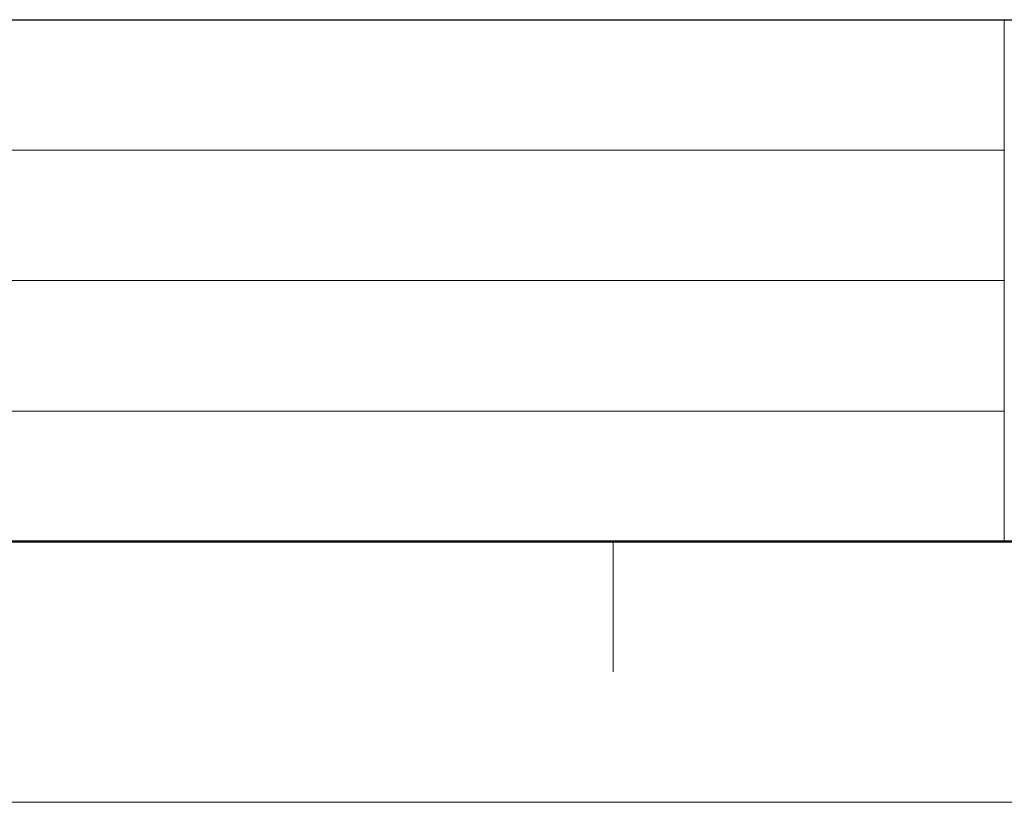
# Model space of a CAD drawing. Header units: millimetres. Extents: x 0 to 594, y 0 to 420.
# Tile 2 of 112: x 123 to 177, y 0 to 42. Entities that reach past the tile are written whole.
import ezdxf

# ---------------------------------------------------------------- set-up
doc = ezdxf.new("R2010")
doc.units = ezdxf.units.MM
doc.header["$LTSCALE"] = 0.257233
doc.layers.add('NoLayerName_001', color=7, linetype='Continuous')

msp = doc.modelspace()

# ---------------------------------------------------------------- linework, layer by layer
at = {"layer": 'NoLayerName_001', "color": 7, "linetype": 'Continuous', "lineweight": 25}
msp.add_line((35.3557, 42.4268), (579.8331, 42.4268), dxfattribs=at)
at = {"layer": 'NoLayerName_001', "color": 2, "linetype": 'Continuous', "lineweight": 13}
for p, q in [((176.7784, 42.4268), (176.7784, 14.1423)), ((176.7784, 35.3557), (35.3557, 35.3557)), ((35.3557, 28.2845), (176.7784, 28.2845)), ((176.7784, 21.2134), (35.3557, 21.2134)), ((155.565, 14.1423), (155.565, 7.0711))]:
    msp.add_line(p, q, dxfattribs=at)
at = {"layer": 'NoLayerName_001', "color": 7, "linetype": 'Continuous', "lineweight": 50}
msp.add_line((579.8331, 14.1423), (35.3557, 14.1423), dxfattribs=at)
at = {"layer": 'NoLayerName_001', "color": 7, "linetype": 'Continuous', "lineweight": 13}
msp.add_line((593.9754, 0), (0, 0), dxfattribs=at)

doc.saveas('drawing.dxf')
